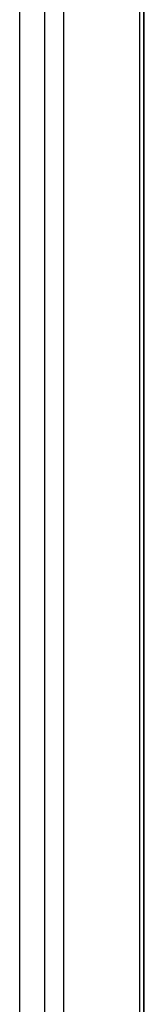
# Model space of a CAD drawing. Header units: inches. Extents: x 12 to 235, y 17 to 142.
# Tile 107 of 117: x 202.496 to 203.408, y 94.677 to 101.898. Entities that reach past the tile are written whole.
import ezdxf

# ---------------------------------------------------------------- set-up
doc = ezdxf.new("R2010")
doc.units = ezdxf.units.IN
doc.header["$MEASUREMENT"] = 0
doc.layers.add('Visible Edges(ANSI)', color=7, linetype='Continuous', lineweight=25)
doc.layers.add('Visible Tangent Edges(ANSI)', color=7, linetype='Continuous', lineweight=25)

msp = doc.modelspace()

# ---------------------------------------------------------------- linework, layer by layer
at = {"layer": 'Visible Edges(ANSI)'}
for p, q in [((202.496, 74.9775), (202.496, 122.8101)), ((203.4015, 122.206), (203.4015, 75.3575)), ((203.4084, 75.3436), (203.4084, 122.202))]:
    msp.add_line(p, q, dxfattribs=at)
at = {"layer": 'Visible Tangent Edges(ANSI)'}
for p, q in [((202.6765, 122.6581), (202.6765, 74.921)), ((202.8165, 122.5438), (202.8165, 75.0272)), ((203.3725, 122.2228), (203.3725, 75.3481))]:
    msp.add_line(p, q, dxfattribs=at)

doc.saveas('drawing.dxf')
